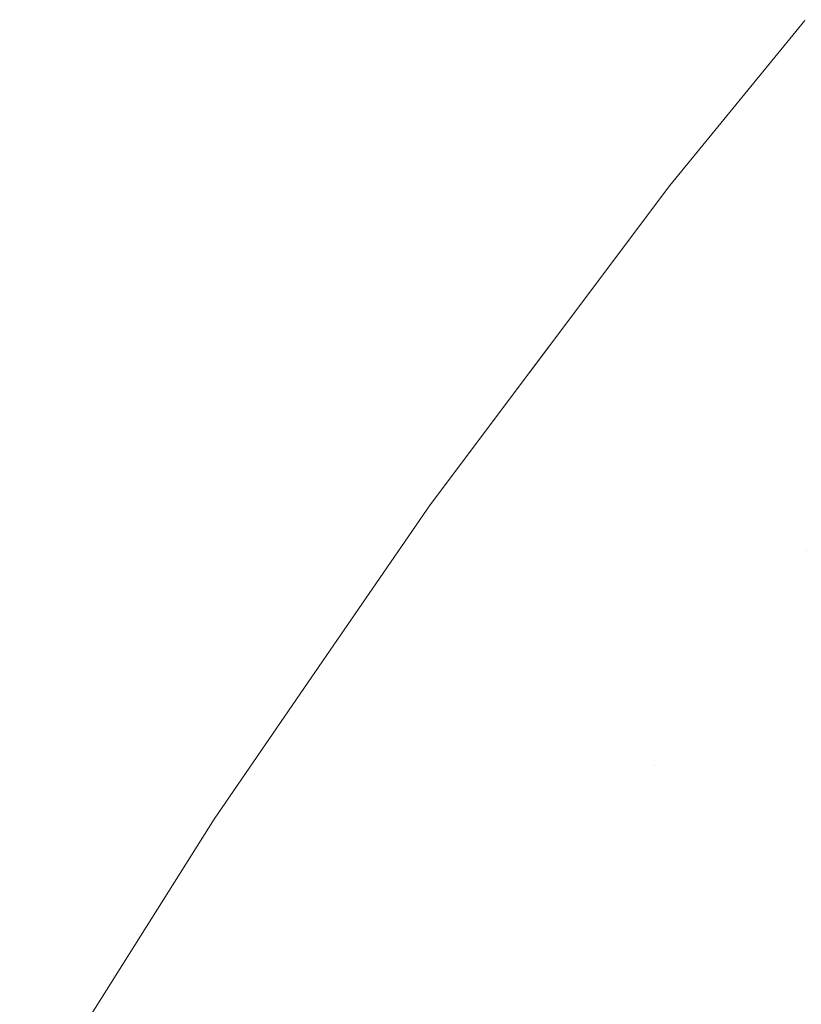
# Model space of a CAD drawing. Header units: centimetres. Extents: x -44.1 to 45.2, y 4.2 to 6.
# Tile 71 of 256: x -44.08243 to -44.07532, y 5.93494 to 5.9439. Entities that reach past the tile are written whole.
import ezdxf

# ---------------------------------------------------------------- set-up
doc = ezdxf.new("R2010")
doc.units = ezdxf.units.CM
doc.header["$LTSCALE"] = 2.54
doc.layers.add('Lucido design-1', color=7, linetype='Continuous')

# ---------------------------------------------------------------- blocks, each defined once
blk = doc.blocks.new('Gruppo-4-1')
at = {"color": 7, "linetype": 'Continuous', "lineweight": 9}
for points, invisible_edges in [([(-44.0765177, 5.9423938, -2312.42217), (-44.0768885, 5.9418873, -2312.4206076), (-44.0752881, 5.9439035, -2312.4206076)], 11), ([(-44.0768885, 5.9418873, -2312.4206076), (-44.0768328, 5.941872, -2312.4190457), (-44.075233, 5.9438875, -2312.4190457), (-44.0752881, 5.9439035, -2312.4206076)], 15), ([(-44.0752881, 5.9439035, -2313.0237324), (-44.0768885, 5.9418873, -2313.0237324), (-44.0765177, 5.9423938, -2313.02217)], 11), ([(-44.0752881, 5.9439035, -2313.0237324), (-44.075233, 5.9438875, -2313.0252942), (-44.0768328, 5.941872, -2313.0252942), (-44.0768885, 5.9418873, -2313.0237324)], 15), ([(-44.0751411, 5.9438608, -2312.417485), (-44.075233, 5.9438875, -2312.4190457), (-44.0768328, 5.941872, -2312.4190457), (-44.07674, 5.9418465, -2312.417485)], 15), ([(-44.07674, 5.9418465, -2313.0268549), (-44.0768328, 5.941872, -2313.0252942), (-44.075233, 5.9438875, -2313.0252942), (-44.0751411, 5.9438608, -2313.0268549)], 15), ([(-44.0752881, 5.9439035, -2312.4206076), (-44.0752914, 5.9438966, -2312.42217), (-44.0765177, 5.9423938, -2312.42217)], 9), ([(-44.0765177, 5.9423938, -2313.02217), (-44.0752914, 5.9438966, -2313.02217), (-44.0752881, 5.9439035, -2313.0237324)], 10), ([(-44.0752914, 5.9438966, -2313.02217), (-44.0765177, 5.9423938, -2313.02217), (-44.0765177, 5.9423938, -2312.42217), (-44.0752914, 5.9438966, -2312.42217)], 10), ([(-44.07674, 5.9418465, -2312.417485), (-44.0766101, 5.9418108, -2312.4159261), (-44.0750126, 5.9438234, -2312.4159261), (-44.0751411, 5.9438608, -2312.417485)], 15), ([(-44.0751411, 5.9438608, -2313.0268549), (-44.0750126, 5.9438234, -2313.0284139), (-44.0766101, 5.9418108, -2313.0284139), (-44.07674, 5.9418465, -2313.0268549)], 15), ([(-44.0748476, 5.9437754, -2312.4143694), (-44.0750126, 5.9438234, -2312.4159261), (-44.0766101, 5.9418108, -2312.4159261), (-44.0764433, 5.941765, -2312.4143694)], 15), ([(-44.0764433, 5.941765, -2313.0299706), (-44.0766101, 5.9418108, -2313.0284139), (-44.0750126, 5.9438234, -2313.0284139), (-44.0748476, 5.9437754, -2313.0299706)], 15), ([(-44.0764433, 5.941765, -2312.4143694), (-44.0762397, 5.9417091, -2312.4128155), (-44.0746461, 5.9437168, -2312.4128155), (-44.0748476, 5.9437754, -2312.4143694)], 15), ([(-44.0748476, 5.9437754, -2313.0299706), (-44.0746461, 5.9437168, -2313.0315244), (-44.0762397, 5.9417091, -2313.0315244), (-44.0764433, 5.941765, -2313.0299706)], 15), ([(-44.0744084, 5.9436476, -2312.4112651), (-44.0746461, 5.9437168, -2312.4128155), (-44.0762397, 5.9417091, -2312.4128155), (-44.0759994, 5.9416431, -2312.4112651)], 15), ([(-44.0759994, 5.9416431, -2313.0330749), (-44.0762397, 5.9417091, -2313.0315244), (-44.0746461, 5.9437168, -2313.0315244), (-44.0744084, 5.9436476, -2313.0330749)], 15), ([(-44.0759994, 5.9416431, -2312.4112651), (-44.0757227, 5.9415671, -2312.4097186), (-44.0741345, 5.9435679, -2312.4097186), (-44.0744084, 5.9436476, -2312.4112651)], 15), ([(-44.0744084, 5.9436476, -2313.0330749), (-44.0741345, 5.9435679, -2313.0346213), (-44.0757227, 5.9415671, -2313.0346213), (-44.0759994, 5.9416431, -2313.0330749)], 15), ([(-44.0738247, 5.9434777, -2312.4081767), (-44.0741345, 5.9435679, -2312.4097186), (-44.0757227, 5.9415671, -2312.4097186), (-44.0754096, 5.9414811, -2312.4081767)], 15), ([(-44.0754096, 5.9414811, -2313.0361633), (-44.0757227, 5.9415671, -2313.0346213), (-44.0741345, 5.9435679, -2313.0346213), (-44.0738247, 5.9434777, -2313.0361633)], 15), ([(-44.0754096, 5.9414811, -2312.4081767), (-44.0750605, 5.9413852, -2312.4066398), (-44.0734793, 5.9433772, -2312.4066398), (-44.0738247, 5.9434777, -2312.4081767)], 15), ([(-44.0738247, 5.9434777, -2313.0361633), (-44.0734793, 5.9433772, -2313.0377002), (-44.0750605, 5.9413852, -2313.0377002), (-44.0754096, 5.9414811, -2313.0361633)], 15), ([(-44.0765177, 5.9423938, -2313.02217), (-44.0786971, 5.9394879, -2313.02217), (-44.0786971, 5.9394879, -2312.42217), (-44.0768986, 5.941886, -2312.42217)], 10), ([(-44.0783922, 5.939879, -2313.0237324), (-44.0786971, 5.9394879, -2313.02217), (-44.0765177, 5.9423938, -2313.02217), (-44.0768885, 5.9418873, -2313.0237324)], 13), ([(-44.0765177, 5.9423938, -2312.42217), (-44.0768986, 5.941886, -2312.42217), (-44.0768885, 5.9418873, -2312.4206076)], 10), ([(-44.0768986, 5.941886, -2312.42217), (-44.0765177, 5.9423938, -2312.42217), (-44.0765177, 5.9423938, -2313.02217)], 10), ([(-44.0768885, 5.9418873, -2312.4206076), (-44.0768986, 5.941886, -2312.42217), (-44.0786971, 5.9394879, -2312.42217), (-44.0783922, 5.939879, -2312.4206076)], 13), ([(-44.0783922, 5.939879, -2312.4206076), (-44.078336, 5.9398645, -2312.4190457), (-44.0768328, 5.941872, -2312.4190457), (-44.0768885, 5.9418873, -2312.4206076)], 15), ([(-44.0768885, 5.9418873, -2313.0237324), (-44.0768328, 5.941872, -2313.0252942), (-44.078336, 5.9398645, -2313.0252942), (-44.0783922, 5.939879, -2313.0237324)], 15), ([(-44.07674, 5.9418465, -2312.417485), (-44.0768328, 5.941872, -2312.4190457), (-44.078336, 5.9398645, -2312.4190457), (-44.0782422, 5.9398402, -2312.417485)], 15), ([(-44.0782422, 5.9398402, -2313.0268549), (-44.078336, 5.9398645, -2313.0252942), (-44.0768328, 5.941872, -2313.0252942), (-44.07674, 5.9418465, -2313.0268549)], 15), ([(-44.0782422, 5.9398402, -2312.417485), (-44.0781111, 5.9398062, -2312.4159261), (-44.0766101, 5.9418108, -2312.4159261), (-44.07674, 5.9418465, -2312.417485)], 15), ([(-44.07674, 5.9418465, -2313.0268549), (-44.0766101, 5.9418108, -2313.0284139), (-44.0781111, 5.9398062, -2313.0284139), (-44.0782422, 5.9398402, -2313.0268549)], 15), ([(-44.0764433, 5.941765, -2312.4143694), (-44.0766101, 5.9418108, -2312.4159261), (-44.0781111, 5.9398062, -2312.4159261), (-44.0779426, 5.9397626, -2312.4143694)], 15), ([(-44.0779426, 5.9397626, -2313.0299706), (-44.0781111, 5.9398062, -2313.0284139), (-44.0766101, 5.9418108, -2313.0284139), (-44.0764433, 5.941765, -2313.0299706)], 15), ([(-44.0779426, 5.9397626, -2312.4143694), (-44.077737, 5.9397094, -2312.4128155), (-44.0762397, 5.9417091, -2312.4128155), (-44.0764433, 5.941765, -2312.4143694)], 15), ([(-44.0764433, 5.941765, -2313.0299706), (-44.0762397, 5.9417091, -2313.0315244), (-44.077737, 5.9397094, -2313.0315244), (-44.0779426, 5.9397626, -2313.0299706)], 15), ([(-44.0759994, 5.9416431, -2312.4112651), (-44.0762397, 5.9417091, -2312.4128155), (-44.077737, 5.9397094, -2312.4128155), (-44.0774944, 5.9396466, -2312.4112651)], 15), ([(-44.0774944, 5.9396466, -2313.0330749), (-44.077737, 5.9397094, -2313.0315244), (-44.0762397, 5.9417091, -2313.0315244), (-44.0759994, 5.9416431, -2313.0330749)], 15), ([(-44.0774944, 5.9396466, -2312.4112651), (-44.0772149, 5.9395742, -2312.4097186), (-44.0757227, 5.9415671, -2312.4097186), (-44.0759994, 5.9416431, -2312.4112651)], 15), ([(-44.0759994, 5.9416431, -2313.0330749), (-44.0757227, 5.9415671, -2313.0346213), (-44.0772149, 5.9395742, -2313.0346213), (-44.0774944, 5.9396466, -2313.0330749)], 15), ([(-44.0754096, 5.9414811, -2312.4081767), (-44.0757227, 5.9415671, -2312.4097186), (-44.0772149, 5.9395742, -2312.4097186), (-44.0768987, 5.9394923, -2312.4081767)], 15), ([(-44.0768987, 5.9394923, -2313.0361633), (-44.0772149, 5.9395742, -2313.0346213), (-44.0757227, 5.9415671, -2313.0346213), (-44.0754096, 5.9414811, -2313.0361633)], 15), ([(-44.0768987, 5.9394923, -2312.4081767), (-44.0765461, 5.9394011, -2312.4066398), (-44.0750605, 5.9413852, -2312.4066398), (-44.0754096, 5.9414811, -2312.4081767)], 15), ([(-44.0754096, 5.9414811, -2313.0361633), (-44.0750605, 5.9413852, -2313.0377002), (-44.0765461, 5.9394011, -2313.0377002), (-44.0768987, 5.9394923, -2313.0361633)], 15), ([(-44.0746755, 5.9412794, -2312.4051085), (-44.0750605, 5.9413852, -2312.4066398), (-44.0765461, 5.9394011, -2312.4066398), (-44.0761574, 5.9393004, -2312.4051085)], 15), ([(-44.0761574, 5.9393004, -2313.0392315), (-44.0765461, 5.9394011, -2313.0377002), (-44.0750605, 5.9413852, -2313.0377002), (-44.0746755, 5.9412794, -2313.0392315)], 15), ([(-44.0746755, 5.9412794, -2312.4051085), (-44.0761574, 5.9393004, -2312.4051085), (-44.0757327, 5.9391905, -2312.4035833), (-44.0750056, 5.9401761, -2312.4035833)], 15), ([(-44.0746755, 5.9412794, -2313.0392315), (-44.074255, 5.9411639, -2313.0407566), (-44.0757327, 5.9391905, -2313.0407566), (-44.0761574, 5.9393004, -2313.0392315)], 15), ([(-44.0752725, 5.9390713, -2313.0422751), (-44.0757327, 5.9391905, -2313.0407566), (-44.074255, 5.9411639, -2313.0407566), (-44.0737993, 5.9410388, -2313.0422751)], 15), ([(-44.0745476, 5.940054, -2312.4020649), (-44.0750056, 5.9401761, -2312.4035833), (-44.0757327, 5.9391905, -2312.4035833), (-44.0752725, 5.9390713, -2312.4020649)], 15), ([(-44.0798017, 5.9378805, -2312.4206076), (-44.0783922, 5.939879, -2312.4206076), (-44.0786971, 5.9394879, -2312.42217)], 11), ([(-44.0798017, 5.9378805, -2312.4206076), (-44.079745, 5.9378667, -2312.4190457), (-44.078336, 5.9398645, -2312.4190457), (-44.0783922, 5.939879, -2312.4206076)], 15), ([(-44.0786971, 5.9394879, -2313.02217), (-44.0783922, 5.939879, -2313.0237324), (-44.0798017, 5.9378805, -2313.0237324)], 11), ([(-44.0783922, 5.939879, -2313.0237324), (-44.078336, 5.9398645, -2313.0252942), (-44.079745, 5.9378667, -2313.0252942), (-44.0798017, 5.9378805, -2313.0237324)], 15), ([(-44.0782422, 5.9398402, -2312.417485), (-44.078336, 5.9398645, -2312.4190457), (-44.079745, 5.9378667, -2312.4190457), (-44.0796504, 5.9378436, -2312.417485)], 15), ([(-44.0796504, 5.9378436, -2313.0268549), (-44.079745, 5.9378667, -2313.0252942), (-44.078336, 5.9398645, -2313.0252942), (-44.0782422, 5.9398402, -2313.0268549)], 15), ([(-44.0796504, 5.9378436, -2312.417485), (-44.079518, 5.9378114, -2312.4159261), (-44.0781111, 5.9398062, -2312.4159261), (-44.0782422, 5.9398402, -2312.417485)], 15), ([(-44.0782422, 5.9398402, -2313.0268549), (-44.0781111, 5.9398062, -2313.0284139), (-44.079518, 5.9378114, -2313.0284139), (-44.0796504, 5.9378436, -2313.0268549)], 15), ([(-44.0779426, 5.9397626, -2312.4143694), (-44.0781111, 5.9398062, -2312.4159261), (-44.079518, 5.9378114, -2312.4159261), (-44.079348, 5.93777, -2312.4143694)], 15), ([(-44.079348, 5.93777, -2313.0299706), (-44.079518, 5.9378114, -2313.0284139), (-44.0781111, 5.9398062, -2313.0284139), (-44.0779426, 5.9397626, -2313.0299706)], 15), ([(-44.079348, 5.93777, -2312.4143694), (-44.0791405, 5.9377194, -2312.4128155), (-44.077737, 5.9397094, -2312.4128155), (-44.0779426, 5.9397626, -2312.4143694)], 15), ([(-44.0779426, 5.9397626, -2313.0299706), (-44.077737, 5.9397094, -2313.0315244), (-44.0791405, 5.9377194, -2313.0315244), (-44.079348, 5.93777, -2313.0299706)], 15), ([(-44.0774944, 5.9396466, -2312.4112651), (-44.077737, 5.9397094, -2312.4128155), (-44.0791405, 5.9377194, -2312.4128155), (-44.0788956, 5.9376597, -2312.4112651)], 15), ([(-44.0788956, 5.9376597, -2313.0330749), (-44.0791405, 5.9377194, -2313.0315244), (-44.077737, 5.9397094, -2313.0315244), (-44.0774944, 5.9396466, -2313.0330749)], 15), ([(-44.0788956, 5.9376597, -2312.4112651), (-44.0786136, 5.937591, -2312.4097186), (-44.0772149, 5.9395742, -2312.4097186), (-44.0774944, 5.9396466, -2312.4112651)], 15), ([(-44.0774944, 5.9396466, -2313.0330749), (-44.0772149, 5.9395742, -2313.0346213), (-44.0786136, 5.937591, -2313.0346213), (-44.0788956, 5.9376597, -2313.0330749)], 15), ([(-44.0786971, 5.9394879, -2312.42217), (-44.0798062, 5.9378752, -2312.42217), (-44.0798017, 5.9378805, -2312.4206076)], 10), ([(-44.0798062, 5.9378752, -2312.42217), (-44.0786971, 5.9394879, -2312.42217), (-44.0786971, 5.9394879, -2313.02217), (-44.0798062, 5.9378752, -2313.02217)], 10), ([(-44.0798017, 5.9378805, -2313.0237324), (-44.0798062, 5.9378752, -2313.02217), (-44.0786971, 5.9394879, -2313.02217)], 9), ([(-44.0768987, 5.9394923, -2312.4081767), (-44.0772149, 5.9395742, -2312.4097186), (-44.0786136, 5.937591, -2312.4097186), (-44.0782945, 5.9375133, -2312.4081767)], 15), ([(-44.0782945, 5.9375133, -2313.0361633), (-44.0786136, 5.937591, -2313.0346213), (-44.0772149, 5.9395742, -2313.0346213), (-44.0768987, 5.9394923, -2313.0361633)], 15), ([(-44.0782945, 5.9375133, -2312.4081767), (-44.0779387, 5.9374266, -2312.4066398), (-44.0765461, 5.9394011, -2312.4066398), (-44.0768987, 5.9394923, -2312.4081767)], 15), ([(-44.0768987, 5.9394923, -2313.0361633), (-44.0765461, 5.9394011, -2313.0377002), (-44.0779387, 5.9374266, -2313.0377002), (-44.0782945, 5.9375133, -2313.0361633)], 15), ([(-44.0761574, 5.9393004, -2312.4051085), (-44.0765461, 5.9394011, -2312.4066398), (-44.0779387, 5.9374266, -2312.4066398), (-44.0775464, 5.937331, -2312.4051085)], 15), ([(-44.0775464, 5.937331, -2313.0392315), (-44.0779387, 5.9374266, -2313.0377002), (-44.0765461, 5.9394011, -2313.0377002), (-44.0761574, 5.9393004, -2313.0392315)], 15), ([(-44.0775464, 5.937331, -2312.4051085), (-44.0771178, 5.9372265, -2312.4035833), (-44.0757327, 5.9391905, -2312.4035833), (-44.0761574, 5.9393004, -2312.4051085)], 15), ([(-44.0761574, 5.9393004, -2313.0392315), (-44.0757327, 5.9391905, -2313.0407566), (-44.0771178, 5.9372265, -2313.0407566), (-44.0775464, 5.937331, -2313.0392315)], 15), ([(-44.0752725, 5.9390713, -2312.4020649), (-44.0757327, 5.9391905, -2312.4035833), (-44.0771178, 5.9372265, -2312.4035833), (-44.0766534, 5.9371134, -2312.4020649)], 15), ([(-44.0766534, 5.9371134, -2313.0422751), (-44.0771178, 5.9372265, -2313.0407566), (-44.0757327, 5.9391905, -2313.0407566), (-44.0752725, 5.9390713, -2313.0422751)], 15), ([(-44.0752725, 5.9390713, -2312.4020649), (-44.0766534, 5.9371134, -2312.4020649), (-44.0761533, 5.9369915, -2312.4005536), (-44.0754765, 5.937966, -2312.4005536)], 15), ([(-44.0752725, 5.9390713, -2313.0422751), (-44.074777, 5.938943, -2313.0437864), (-44.0761533, 5.9369915, -2313.0437864), (-44.0766534, 5.9371134, -2313.0422751)], 15), ([(-44.0754765, 5.937966, -2312.4005536), (-44.074777, 5.938943, -2312.4005536), (-44.0752725, 5.9390713, -2312.4020649)], 11), ([(-44.0756181, 5.9368611, -2313.04529), (-44.0761533, 5.9369915, -2313.0437864), (-44.074777, 5.938943, -2313.0437864), (-44.0742466, 5.9388057, -2313.04529)], 15), ([(-44.0742466, 5.9388057, -2312.39905), (-44.074777, 5.938943, -2312.4005536), (-44.0754765, 5.937966, -2312.4005536), (-44.0749436, 5.9378321, -2312.39905)], 15), ([(-44.0742466, 5.9388057, -2313.04529), (-44.0736816, 5.9386594, -2313.0467854), (-44.0750479, 5.9367222, -2313.0467854), (-44.0756181, 5.9368611, -2313.04529)], 15), ([(-44.0749436, 5.9378321, -2312.39905), (-44.0754765, 5.937966, -2312.4005536), (-44.0761533, 5.9369915, -2312.4005536), (-44.0756181, 5.9368611, -2312.39905)], 15), ([(-44.0806627, 5.9366299, -2312.42217), (-44.0811196, 5.9358933, -2312.4206076), (-44.0798017, 5.9378805, -2312.4206076)], 11), ([(-44.0811196, 5.9358933, -2312.4206076), (-44.0810624, 5.9358802, -2312.4190457), (-44.079745, 5.9378667, -2312.4190457), (-44.0798017, 5.9378805, -2312.4206076)], 15), ([(-44.0798017, 5.9378805, -2313.0237324), (-44.0811196, 5.9358933, -2313.0237324), (-44.0806627, 5.9366299, -2313.02217)], 11), ([(-44.0798017, 5.9378805, -2313.0237324), (-44.079745, 5.9378667, -2313.0252942), (-44.0810624, 5.9358802, -2313.0252942), (-44.0811196, 5.9358933, -2313.0237324)], 15), ([(-44.0798017, 5.9378805, -2312.4206076), (-44.0798062, 5.9378752, -2312.42217), (-44.0806627, 5.9366299, -2312.42217)], 9), ([(-44.0806627, 5.9366299, -2313.02217), (-44.0798062, 5.9378752, -2313.02217), (-44.0798017, 5.9378805, -2313.0237324)], 10), ([(-44.0798062, 5.9378752, -2313.02217), (-44.0806627, 5.9366299, -2313.02217), (-44.0806627, 5.9366299, -2312.42217), (-44.0798062, 5.9378752, -2312.42217)], 10), ([(-44.0796504, 5.9378436, -2312.417485), (-44.079745, 5.9378667, -2312.4190457), (-44.0810624, 5.9358802, -2312.4190457), (-44.080967, 5.9358584, -2312.417485)], 15), ([(-44.080967, 5.9358584, -2313.0268549), (-44.0810624, 5.9358802, -2313.0252942), (-44.079745, 5.9378667, -2313.0252942), (-44.0796504, 5.9378436, -2313.0268549)], 15), ([(-44.080967, 5.9358584, -2312.417485), (-44.0808335, 5.9358278, -2312.4159261), (-44.079518, 5.9378114, -2312.4159261), (-44.0796504, 5.9378436, -2312.417485)], 15), ([(-44.0796504, 5.9378436, -2313.0268549), (-44.079518, 5.9378114, -2313.0284139), (-44.0808335, 5.9358278, -2313.0284139), (-44.080967, 5.9358584, -2313.0268549)], 15), ([(-44.079348, 5.93777, -2312.4143694), (-44.079518, 5.9378114, -2312.4159261), (-44.0808335, 5.9358278, -2312.4159261), (-44.0806621, 5.9357886, -2312.4143694)], 15), ([(-44.0806621, 5.9357886, -2313.0299706), (-44.0808335, 5.9358278, -2313.0284139), (-44.079518, 5.9378114, -2313.0284139), (-44.079348, 5.93777, -2313.0299706)], 15), ([(-44.0756181, 5.9368611, -2312.39905), (-44.0750479, 5.9367222, -2312.3975546), (-44.074376, 5.9376895, -2312.3975546), (-44.0749436, 5.9378321, -2312.39905)], 15), ([(-44.0806621, 5.9357886, -2312.4143694), (-44.0804528, 5.9357407, -2312.4128155), (-44.0791405, 5.9377194, -2312.4128155), (-44.079348, 5.93777, -2312.4143694)], 15), ([(-44.079348, 5.93777, -2313.0299706), (-44.0791405, 5.9377194, -2313.0315244), (-44.0804528, 5.9357407, -2313.0315244), (-44.0806621, 5.9357886, -2313.0299706)], 15), ([(-44.0788956, 5.9376597, -2312.4112651), (-44.0791405, 5.9377194, -2312.4128155), (-44.0804528, 5.9357407, -2312.4128155), (-44.0802058, 5.9356841, -2312.4112651)], 15), ([(-44.0802058, 5.9356841, -2313.0330749), (-44.0804528, 5.9357407, -2313.0315244), (-44.0791405, 5.9377194, -2313.0315244), (-44.0788956, 5.9376597, -2313.0330749)], 15), ([(-44.0802058, 5.9356841, -2312.4112651), (-44.0799214, 5.935619, -2312.4097186), (-44.0786136, 5.937591, -2312.4097186), (-44.0788956, 5.9376597, -2312.4112651)], 15), ([(-44.0788956, 5.9376597, -2313.0330749), (-44.0786136, 5.937591, -2313.0346213), (-44.0799214, 5.935619, -2313.0346213), (-44.0802058, 5.9356841, -2313.0330749)], 15), ([(-44.0782945, 5.9375133, -2312.4081767), (-44.0786136, 5.937591, -2312.4097186), (-44.0799214, 5.935619, -2312.4097186), (-44.0795996, 5.9355454, -2312.4081767)], 15), ([(-44.0795996, 5.9355454, -2313.0361633), (-44.0799214, 5.935619, -2313.0346213), (-44.0786136, 5.937591, -2313.0346213), (-44.0782945, 5.9375133, -2313.0361633)], 15), ([(-44.0795996, 5.9355454, -2312.4081767), (-44.0792407, 5.9354632, -2312.4066398), (-44.0779387, 5.9374266, -2312.4066398), (-44.0782945, 5.9375133, -2312.4081767)], 15), ([(-44.0782945, 5.9375133, -2313.0361633), (-44.0779387, 5.9374266, -2313.0377002), (-44.0792407, 5.9354632, -2313.0377002), (-44.0795996, 5.9355454, -2313.0361633)], 15), ([(-44.0775464, 5.937331, -2312.4051085), (-44.0779387, 5.9374266, -2312.4066398), (-44.0792407, 5.9354632, -2312.4066398), (-44.0788451, 5.9353727, -2312.4051085)], 15), ([(-44.0788451, 5.9353727, -2313.0392315), (-44.0792407, 5.9354632, -2313.0377002), (-44.0779387, 5.9374266, -2313.0377002), (-44.0775464, 5.937331, -2313.0392315)], 15), ([(-44.0788451, 5.9353727, -2312.4051085), (-44.0784129, 5.9352737, -2312.4035833), (-44.0771178, 5.9372265, -2312.4035833), (-44.0775464, 5.937331, -2312.4051085)], 15), ([(-44.0775464, 5.937331, -2313.0392315), (-44.0771178, 5.9372265, -2313.0407566), (-44.0784129, 5.9352737, -2313.0407566), (-44.0788451, 5.9353727, -2313.0392315)], 15), ([(-44.0766534, 5.9371134, -2312.4020649), (-44.0771178, 5.9372265, -2312.4035833), (-44.0784129, 5.9352737, -2312.4035833), (-44.0779445, 5.9351665, -2312.4020649)], 15), ([(-44.0779445, 5.9351665, -2313.0422751), (-44.0784129, 5.9352737, -2313.0407566), (-44.0771178, 5.9372265, -2313.0407566), (-44.0766534, 5.9371134, -2313.0422751)], 15), ([(-44.0766534, 5.9371134, -2312.4020649), (-44.0779445, 5.9351665, -2312.4020649), (-44.0774402, 5.9350511, -2312.4005536), (-44.0768078, 5.9360198, -2312.4005536)], 15), ([(-44.0766534, 5.9371134, -2313.0422751), (-44.0761533, 5.9369915, -2313.0437864), (-44.0774402, 5.9350511, -2313.0437864), (-44.0779445, 5.9351665, -2313.0422751)], 15), ([(-44.0768078, 5.9360198, -2312.4005536), (-44.0761533, 5.9369915, -2312.4005536), (-44.0766534, 5.9371134, -2312.4020649)], 11), ([(-44.0769004, 5.9349275, -2313.04529), (-44.0774402, 5.9350511, -2313.0437864), (-44.0761533, 5.9369915, -2313.0437864), (-44.0756181, 5.9368611, -2313.04529)], 15), ([(-44.0756181, 5.9368611, -2312.39905), (-44.0761533, 5.9369915, -2312.4005536), (-44.0768078, 5.9360198, -2312.4005536), (-44.0762702, 5.9358928, -2312.39905)], 15), ([(-44.0756181, 5.9368611, -2313.04529), (-44.0750479, 5.9367222, -2313.0467854), (-44.0763254, 5.9347959, -2313.0467854), (-44.0769004, 5.9349275, -2313.04529)], 15), ([(-44.0762702, 5.9358928, -2312.39905), (-44.0756976, 5.9357576, -2312.3975546), (-44.0750479, 5.9367222, -2312.3975546), (-44.0756181, 5.9368611, -2312.39905)], 15), ([(-44.0757157, 5.9346563, -2313.0482721), (-44.0763254, 5.9347959, -2313.0467854), (-44.0750479, 5.9367222, -2313.0467854), (-44.0744434, 5.9365749, -2313.0482721)], 15), ([(-44.0744434, 5.9365749, -2312.3960679), (-44.0750479, 5.9367222, -2312.3975546), (-44.0756976, 5.9357576, -2312.3975546), (-44.0750904, 5.9356141, -2312.3960679)], 15), ([(-44.0806627, 5.9366299, -2313.02217), (-44.0824311, 5.9338177, -2313.02217), (-44.0824311, 5.9338177, -2312.42217), (-44.0811276, 5.9358907, -2312.42217)], 10), ([(-44.0823485, 5.9339189, -2313.0237324), (-44.0824311, 5.9338177, -2313.02217), (-44.0806627, 5.9366299, -2313.02217), (-44.0811196, 5.9358933, -2313.0237324)], 13), ([(-44.0806627, 5.9366299, -2312.42217), (-44.0811276, 5.9358907, -2312.42217), (-44.0811196, 5.9358933, -2312.4206076)], 10), ([(-44.0811276, 5.9358907, -2312.42217), (-44.0806627, 5.9366299, -2312.42217), (-44.0806627, 5.9366299, -2313.02217)], 10), ([(-44.0744434, 5.9365749, -2313.0482721), (-44.0738048, 5.9364192, -2313.0497496), (-44.0750717, 5.9345089, -2313.0497496), (-44.0757157, 5.9346563, -2313.0482721)], 15), ([(-44.0762702, 5.9358928, -2312.39905), (-44.0768078, 5.9360198, -2312.4005536), (-44.0774402, 5.9350511, -2312.4005536), (-44.0769004, 5.9349275, -2312.39905)], 15), ([(-44.0811196, 5.9358933, -2312.4206076), (-44.0811276, 5.9358907, -2312.42217), (-44.0824311, 5.9338177, -2312.42217), (-44.0823485, 5.9339189, -2312.4206076)], 13), ([(-44.0823485, 5.9339189, -2312.4206076), (-44.0822908, 5.9339065, -2312.4190457), (-44.0810624, 5.9358802, -2312.4190457), (-44.0811196, 5.9358933, -2312.4206076)], 15), ([(-44.0811196, 5.9358933, -2313.0237324), (-44.0810624, 5.9358802, -2313.0252942), (-44.0822908, 5.9339065, -2313.0252942), (-44.0823485, 5.9339189, -2313.0237324)], 15), ([(-44.080967, 5.9358584, -2312.417485), (-44.0810624, 5.9358802, -2312.4190457), (-44.0822908, 5.9339065, -2312.4190457), (-44.0821947, 5.9338859, -2312.417485)], 15), ([(-44.0821947, 5.9338859, -2313.0268549), (-44.0822908, 5.9339065, -2313.0252942), (-44.0810624, 5.9358802, -2313.0252942), (-44.080967, 5.9358584, -2313.0268549)], 15), ([(-44.0821947, 5.9338859, -2312.417485), (-44.0820601, 5.933857, -2312.4159261), (-44.0808335, 5.9358278, -2312.4159261), (-44.080967, 5.9358584, -2312.417485)], 15), ([(-44.080967, 5.9358584, -2313.0268549), (-44.0808335, 5.9358278, -2313.0284139), (-44.0820601, 5.933857, -2313.0284139), (-44.0821947, 5.9338859, -2313.0268549)], 15), ([(-44.0806621, 5.9357886, -2312.4143694), (-44.0808335, 5.9358278, -2312.4159261), (-44.0820601, 5.933857, -2312.4159261), (-44.0818874, 5.9338199, -2312.4143694)], 15), ([(-44.0818874, 5.9338199, -2313.0299706), (-44.0820601, 5.933857, -2313.0284139), (-44.0808335, 5.9358278, -2313.0284139), (-44.0806621, 5.9357886, -2313.0299706)], 15), ([(-44.0769004, 5.9349275, -2312.39905), (-44.0763254, 5.9347959, -2312.3975546), (-44.0756976, 5.9357576, -2312.3975546), (-44.0762702, 5.9358928, -2312.39905)], 15), ([(-44.0818874, 5.9338199, -2312.4143694), (-44.0816764, 5.9337747, -2312.4128155), (-44.0804528, 5.9357407, -2312.4128155), (-44.0806621, 5.9357886, -2312.4143694)], 15), ([(-44.0806621, 5.9357886, -2313.0299706), (-44.0804528, 5.9357407, -2313.0315244), (-44.0816764, 5.9337747, -2313.0315244), (-44.0818874, 5.9338199, -2313.0299706)], 15), ([(-44.0802058, 5.9356841, -2312.4112651), (-44.0804528, 5.9357407, -2312.4128155), (-44.0816764, 5.9337747, -2312.4128155), (-44.0814275, 5.9337212, -2312.4112651)], 15), ([(-44.0814275, 5.9337212, -2313.0330749), (-44.0816764, 5.9337747, -2313.0315244), (-44.0804528, 5.9357407, -2313.0315244), (-44.0802058, 5.9356841, -2313.0330749)], 15), ([(-44.0750904, 5.9356141, -2312.3960679), (-44.0756976, 5.9357576, -2312.3975546), (-44.0763254, 5.9347959, -2312.3975546), (-44.0757157, 5.9346563, -2312.3960679)], 15), ([(-44.0814275, 5.9337212, -2312.4112651), (-44.0811408, 5.9336597, -2312.4097186), (-44.0799214, 5.935619, -2312.4097186), (-44.0802058, 5.9356841, -2312.4112651)], 15), ([(-44.0802058, 5.9356841, -2313.0330749), (-44.0799214, 5.935619, -2313.0346213), (-44.0811408, 5.9336597, -2313.0346213), (-44.0814275, 5.9337212, -2313.0330749)], 15), ([(-44.0795996, 5.9355454, -2312.4081767), (-44.0799214, 5.935619, -2312.4097186), (-44.0811408, 5.9336597, -2312.4097186), (-44.0808165, 5.9335901, -2312.4081767)], 15), ([(-44.0808165, 5.9335901, -2313.0361633), (-44.0811408, 5.9336597, -2313.0346213), (-44.0799214, 5.935619, -2313.0346213), (-44.0795996, 5.9355454, -2313.0361633)], 15), ([(-44.0808165, 5.9335901, -2312.4081767), (-44.0804549, 5.9335125, -2312.4066398), (-44.0792407, 5.9354632, -2312.4066398), (-44.0795996, 5.9355454, -2312.4081767)], 15), ([(-44.0795996, 5.9355454, -2313.0361633), (-44.0792407, 5.9354632, -2313.0377002), (-44.0804549, 5.9335125, -2313.0377002), (-44.0808165, 5.9335901, -2313.0361633)], 15), ([(-44.0757157, 5.9346563, -2312.3960679), (-44.0750717, 5.9345089, -2312.3945904), (-44.0744491, 5.9354626, -2312.3945904), (-44.0750904, 5.9356141, -2312.3960679)], 15), ([(-44.0788451, 5.9353727, -2312.4051085), (-44.0792407, 5.9354632, -2312.4066398), (-44.0804549, 5.9335125, -2312.4066398), (-44.0800561, 5.9334269, -2312.4051085)], 15), ([(-44.0800561, 5.9334269, -2313.0392315), (-44.0804549, 5.9335125, -2313.0377002), (-44.0792407, 5.9354632, -2313.0377002), (-44.0788451, 5.9353727, -2313.0392315)], 15), ([(-44.0800561, 5.9334269, -2312.4051085), (-44.0796205, 5.9333335, -2312.4035833), (-44.0784129, 5.9352737, -2312.4035833), (-44.0788451, 5.9353727, -2312.4051085)], 15), ([(-44.0788451, 5.9353727, -2313.0392315), (-44.0784129, 5.9352737, -2313.0407566), (-44.0796205, 5.9333335, -2313.0407566), (-44.0800561, 5.9334269, -2313.0392315)], 15), ([(-44.0779445, 5.9351665, -2312.4020649), (-44.0784129, 5.9352737, -2312.4035833), (-44.0796205, 5.9333335, -2312.4035833), (-44.0791484, 5.9332321, -2312.4020649)], 15), ([(-44.0791484, 5.9332321, -2313.0422751), (-44.0796205, 5.9333335, -2313.0407566), (-44.0784129, 5.9352737, -2313.0407566), (-44.0779445, 5.9351665, -2313.0422751)], 15), ([(-44.0791484, 5.9332321, -2312.4020649), (-44.0786402, 5.9331231, -2312.4005536), (-44.0774402, 5.9350511, -2312.4005536), (-44.0779445, 5.9351665, -2312.4020649)], 15), ([(-44.0779445, 5.9351665, -2313.0422751), (-44.0774402, 5.9350511, -2313.0437864), (-44.0786402, 5.9331231, -2313.0437864), (-44.0791484, 5.9332321, -2313.0422751)], 15), ([(-44.0769004, 5.9349275, -2312.39905), (-44.0774402, 5.9350511, -2312.4005536), (-44.0786402, 5.9331231, -2312.4005536), (-44.0780961, 5.9330063, -2312.39905)], 15), ([(-44.0780961, 5.9330063, -2313.04529), (-44.0786402, 5.9331231, -2313.0437864), (-44.0774402, 5.9350511, -2313.0437864), (-44.0769004, 5.9349275, -2313.04529)], 15)]:
    blk.add_3dface(points, dxfattribs=dict(at, invisible_edges=invisible_edges))
blk = doc.blocks.new('Gruppo-5-1')
at = {"color": 7}
blk.add_blockref('Gruppo-4-1', (0, 0), dxfattribs=at)

msp = doc.modelspace()

# ---------------------------------------------------------------- block references
at = {"layer": 'Lucido design-1', "color": 7}
msp.add_blockref('Gruppo-5-1', (0, 0), dxfattribs=at)

doc.saveas('drawing.dxf')
